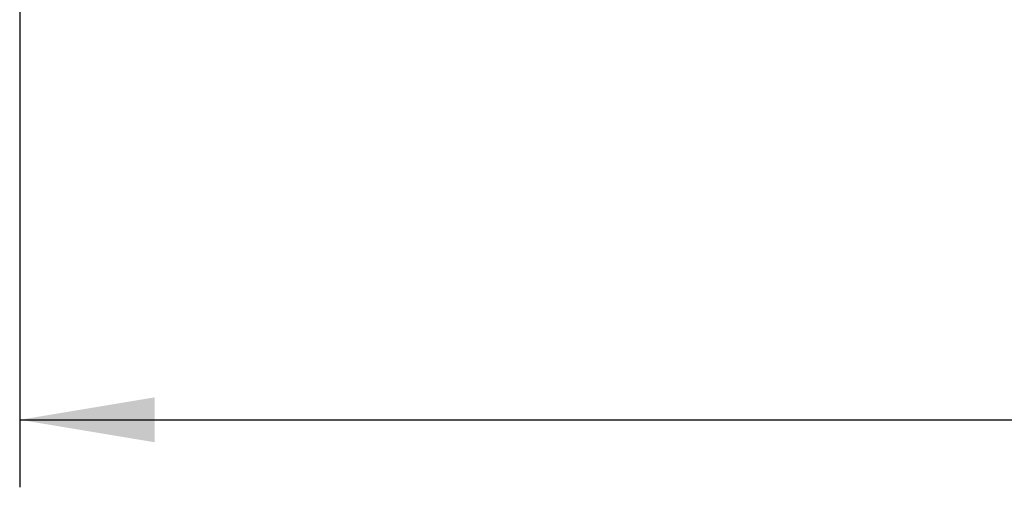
# Model space of a CAD drawing. Header units: millimetres. Extents: x 0 to 200, y 0 to 287.
# Tile 45 of 68: x 36 to 58, y 180 to 190. Entities that reach past the tile are written whole.
import ezdxf
from ezdxf.enums import TextEntityAlignment as Align

# ---------------------------------------------------------------- set-up
doc = ezdxf.new("R2010")
doc.units = ezdxf.units.MM
doc.layers.add('Standard', color=7, linetype='Continuous')
doc.styles.add('SEACAD_Arial', font='arial.ttf')
doc.dimstyles.new('ISO_(mm)', dxfattribs={"dimtxt": 3, "dimasz": 3, "dimexe": 1.5, "dimexo": 0, "dimgap": 0.75, "dimtad": 1, "dimdec": 0, "dimlfac": 10, "dimtxsty": 'SEACAD_Arial', "dimblk1": '_SE_FILLED', "dimblk2": '_SE_FILLED', "dimsah": 1, "dimcen": 1.5, "dimadec": 0, "dimazin": 0, "dimtfac": 0.5, "dimtmove": 0, "dimatfit": 3, "dimfxl": 1, "dimarcsym": 0})

# ---------------------------------------------------------------- blocks, each defined once
blk = doc.blocks.new('DMBLK5')
at = {"layer": 'Standard', "linetype": 'Continuous'}
for points in [[(39.348, 180.773), (39.348, 181.773), (36.348, 181.273)], [(93.348, 180.773), (96.348, 181.273), (93.348, 181.773)]]:
    blk.add_hatch(color=7, dxfattribs=at).paths.add_polyline_path(points)
at = {"layer": 'Standard', "color": 7, "linetype": 'Continuous'}
for p, q in [((36.348, 196.832), (36.348, 179.773)), ((96.348, 196.832), (96.348, 179.773)), ((36.348, 181.273), (96.348, 181.273))]:
    blk.add_line(p, q, dxfattribs=at)
at = {"layer": 'Standard', "color": 7, "linetype": 'Continuous', "style": 'SEACAD_Arial'}
blk.add_text('600', height=3, dxfattribs=at).set_placement((62.826, 185.023), align=Align.TOP_LEFT)
blk = doc.blocks.new('_SE_FILLED')
at = {"color": 0}
blk.add_line((0, 0), (-1, 0), dxfattribs=at)
blk.add_solid([(0, 0), (-1, -0.1665), (-1, 0.1665), (0, 0)], dxfattribs=at)

msp = doc.modelspace()

# ---------------------------------------------------------------- dimensions: what is measured, and where the dimension line sits
at = {"layer": 'Standard', "color": 7, "linetype": 'Continuous'}
dim = msp.add_linear_dim(base=(36.348, 181.273), p1=(36.348, 196.832), p2=(96.348, 196.832), angle=0, text='\\A1;<>', dimstyle='ISO_(mm)', dxfattribs=at)
dim.commit()
dim.dimension.update_dxf_attribs({"geometry": 'DMBLK5', "text_midpoint": (66.348, 181.273), "dimtype": 161})

doc.saveas('drawing.dxf')
